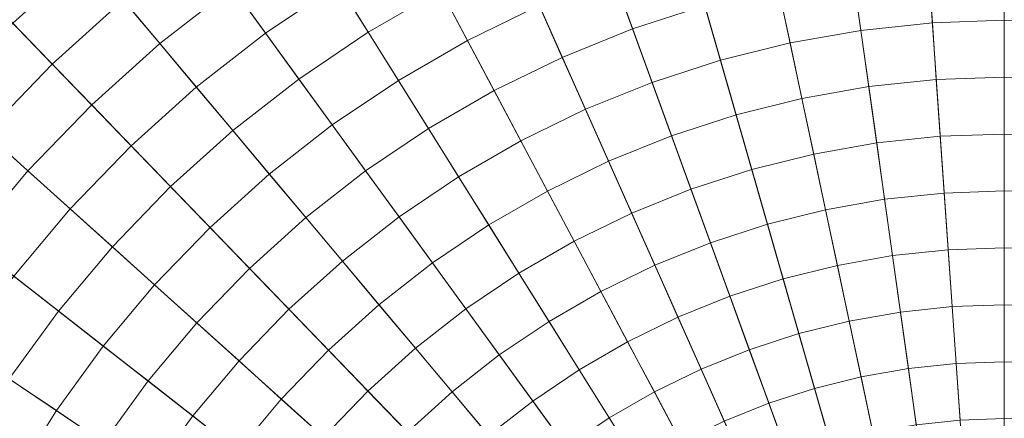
# Model space of a CAD drawing. Header units: centimetres. Extents: x -3.01 to 4.18, y -6.48 to 0.72.
# Tile 249 of 256: x 0.08 to 0.59, y -2.56 to -2.35. Entities that reach past the tile are written whole.
import ezdxf

# ---------------------------------------------------------------- set-up
doc = ezdxf.new("R2010")
doc.units = ezdxf.units.CM
doc.header["$LTSCALE"] = 2.54
doc.layers.add('Lucido design-1', color=7, linetype='Continuous')

# ---------------------------------------------------------------- blocks, each defined once
blk = doc.blocks.new('Gruppo-1')
at = {"color": 142, "linetype": 'Continuous', "lineweight": 9}
for points in [[(0.58636, -1.88146, -14.60843), (0.51664, -1.8839, -14.60843), (0.58636, -2.8809, -14.60843), (0.58636, -1.88146, -14.60843)], [(0.58636, -2.8809, -13.70118), (0.51664, -1.8839, -13.70118), (0.58636, -1.88146, -13.70118), (0.58636, -2.8809, -13.70118)], [(0.65608, -1.8839, -14.60843), (0.58636, -1.88146, -14.60843), (0.58636, -2.8809, -14.60843), (0.65608, -1.8839, -14.60843)], [(0.58636, -2.8809, -13.70118), (0.58636, -1.88146, -13.70118), (0.65608, -1.8839, -13.70118), (0.58636, -2.8809, -13.70118)], [(0.51664, -1.8839, -14.60843), (0.44727, -1.89119, -14.60843), (0.58636, -2.8809, -14.60843), (0.51664, -1.8839, -14.60843)], [(0.58636, -2.8809, -13.70118), (0.44727, -1.89119, -13.70118), (0.51664, -1.8839, -13.70118), (0.58636, -2.8809, -13.70118)], [(0.44727, -1.89119, -14.60843), (0.37857, -1.9033, -14.60843), (0.58636, -2.8809, -14.60843), (0.44727, -1.89119, -14.60843)], [(0.58636, -2.8809, -13.70118), (0.37857, -1.9033, -13.70118), (0.44727, -1.89119, -13.70118), (0.58636, -2.8809, -13.70118)], [(0.37857, -1.9033, -14.60843), (0.31088, -1.92018, -14.60843), (0.58636, -2.8809, -14.60843), (0.37857, -1.9033, -14.60843)], [(0.58636, -2.8809, -13.70118), (0.31088, -1.92018, -13.70118), (0.37857, -1.9033, -13.70118), (0.58636, -2.8809, -13.70118)], [(0.31088, -1.92018, -14.60843), (0.24453, -1.94174, -14.60843), (0.58636, -2.8809, -14.60843), (0.31088, -1.92018, -14.60843)], [(0.58636, -2.8809, -13.70118), (0.24453, -1.94174, -13.70118), (0.31088, -1.92018, -13.70118), (0.58636, -2.8809, -13.70118)], [(0.24453, -1.94174, -14.60843), (0.17985, -1.96787, -14.60843), (0.58636, -2.8809, -14.60843), (0.24453, -1.94174, -14.60843)], [(0.58636, -2.8809, -13.70118), (0.17985, -1.96787, -13.70118), (0.24453, -1.94174, -13.70118), (0.58636, -2.8809, -13.70118)], [(0.17985, -1.96787, -14.60843), (0.11715, -1.99845, -14.60843), (0.58636, -2.8809, -14.60843), (0.17985, -1.96787, -14.60843)], [(0.58636, -2.8809, -13.70118), (0.11715, -1.99845, -13.70118), (0.17985, -1.96787, -13.70118), (0.58636, -2.8809, -13.70118)], [(0.11715, -1.99845, -14.60843), (0.05674, -2.03333, -14.60843), (0.58636, -2.8809, -14.60843), (0.11715, -1.99845, -14.60843)], [(0.58636, -2.8809, -13.70118), (0.05674, -2.03333, -13.70118), (0.11715, -1.99845, -13.70118), (0.58636, -2.8809, -13.70118)], [(0.05674, -2.03333, -14.60843), (-0.00109, -2.07234, -14.60843), (0.58636, -2.8809, -14.60843), (0.05674, -2.03333, -14.60843)], [(0.58636, -2.8809, -13.70118), (-0.00109, -2.07234, -13.70118), (0.05674, -2.03333, -13.70118), (0.58636, -2.8809, -13.70118)], [(-0.00109, -2.07234, -14.60843), (-0.05606, -2.11529, -14.60843), (0.58636, -2.8809, -14.60843), (-0.00109, -2.07234, -14.60843)], [(0.58636, -2.8809, -13.70118), (-0.05606, -2.11529, -13.70118), (-0.00109, -2.07234, -13.70118), (0.58636, -2.8809, -13.70118)], [(-0.05606, -2.11529, -14.60843), (-0.1079, -2.16196, -14.60843), (0.58636, -2.8809, -14.60843), (-0.05606, -2.11529, -14.60843)], [(0.58636, -2.8809, -13.70118), (-0.1079, -2.16196, -13.70118), (-0.05606, -2.11529, -13.70118), (0.58636, -2.8809, -13.70118)], [(-0.1079, -2.16196, -14.60843), (-0.15636, -2.21215, -14.60843), (0.58636, -2.8809, -14.60843), (-0.1079, -2.16196, -14.60843)], [(0.58636, -2.8809, -13.70118), (-0.15636, -2.21215, -13.70118), (-0.1079, -2.16196, -13.70118), (0.58636, -2.8809, -13.70118)], [(-0.15636, -2.21215, -14.60843), (-0.2012, -2.26558, -14.60843), (0.58636, -2.8809, -14.60843), (-0.15636, -2.21215, -14.60843)], [(0.58636, -2.8809, -13.70118), (-0.2012, -2.26558, -13.70118), (-0.15636, -2.21215, -13.70118), (0.58636, -2.8809, -13.70118)], [(-0.2012, -2.26558, -14.60843), (-0.24221, -2.32202, -14.60843), (0.58636, -2.8809, -14.60843), (-0.2012, -2.26558, -14.60843)], [(0.58636, -2.8809, -13.70118), (-0.24221, -2.32202, -13.70118), (-0.2012, -2.26558, -13.70118), (0.58636, -2.8809, -13.70118)], [(-0.24221, -2.32202, -14.60843), (-0.27917, -2.38118, -14.60843), (0.58636, -2.8809, -14.60843), (-0.24221, -2.32202, -14.60843)], [(0.58636, -2.8809, -13.70118), (-0.27917, -2.38118, -13.70118), (-0.24221, -2.32202, -13.70118), (0.58636, -2.8809, -13.70118)]]:
    blk.add_polyline3d(points, dxfattribs=at)
for points in [[(0.58636, 0.71773, -13.70234), (0.33533, 0.70896, -13.70234), (0.58621, -2.87874, -13.70234), (0.58636, -2.87874, -13.70234)], [(0.83739, 0.70896, -13.70234), (0.58636, 0.71773, -13.70234), (0.58636, -2.87874, -13.70234), (0.58651, -2.87874, -13.70234)], [(0.33533, 0.70896, -13.70234), (0.08553, 0.68271, -13.70234), (0.58606, -2.87876, -13.70234), (0.58621, -2.87874, -13.70234)], [(0.08553, 0.68271, -13.70234), (-0.16184, 0.63909, -13.70234), (0.58591, -2.87878, -13.70234), (0.58606, -2.87876, -13.70234)], [(-0.16184, 0.63909, -13.70234), (-0.40555, 0.57832, -13.70234), (0.58577, -2.87882, -13.70234), (0.58591, -2.87878, -13.70234)], [(-0.40555, 0.57832, -13.70234), (-0.64444, 0.5007, -13.70234), (0.58562, -2.87887, -13.70234), (0.58577, -2.87882, -13.70234)], [(-0.64444, 0.5007, -13.70234), (-0.87733, 0.40661, -13.70234), (0.58548, -2.87892, -13.70234), (0.58562, -2.87887, -13.70234)], [(-0.87733, 0.40661, -13.70234), (-1.10309, 0.2965, -13.70234), (0.58535, -2.87899, -13.70234), (0.58548, -2.87892, -13.70234)], [(-1.10309, 0.2965, -13.70234), (-1.32062, 0.17091, -13.70234), (0.58522, -2.87906, -13.70234), (0.58535, -2.87899, -13.70234)], [(-1.32062, 0.17091, -13.70234), (-1.52886, 0.03045, -13.70234), (0.58509, -2.87915, -13.70234), (0.58522, -2.87906, -13.70234)], [(-1.52886, 0.03045, -13.70234), (-1.72679, -0.12419, -13.70234), (0.58497, -2.87924, -13.70234), (0.58509, -2.87915, -13.70234)], [(-1.72679, -0.12419, -13.70234), (-1.91345, -0.29226, -13.70234), (0.58486, -2.87934, -13.70234), (0.58497, -2.87924, -13.70234)], [(-1.91345, -0.29226, -13.70234), (-2.08794, -0.47295, -13.70234), (0.58475, -2.87945, -13.70234), (0.58486, -2.87934, -13.70234)], [(-2.08794, -0.47295, -13.70234), (-2.24939, -0.66536, -13.70234), (0.58466, -2.87957, -13.70234), (0.58475, -2.87945, -13.70234)], [(-2.24939, -0.66536, -13.70234), (-2.39704, -0.86857, -13.70234), (0.58457, -2.87969, -13.70234), (0.58466, -2.87957, -13.70234)], [(-2.39704, -0.86857, -13.70234), (-2.53014, -1.08159, -13.70234), (0.58449, -2.87982, -13.70234), (0.58457, -2.87969, -13.70234)], [(-2.53014, -1.08159, -13.70234), (-2.64806, -1.30336, -13.70234), (0.58442, -2.87995, -13.70234), (0.58449, -2.87982, -13.70234)], [(-2.64806, -1.30336, -13.70234), (-2.75023, -1.53283, -13.70234), (0.58436, -2.88009, -13.70234), (0.58442, -2.87995, -13.70234)], [(-2.75023, -1.53283, -13.70234), (-2.83614, -1.76886, -13.70234), (0.58431, -2.88023, -13.70234), (0.58436, -2.88009, -13.70234)], [(-2.83614, -1.76886, -13.70234), (-2.90537, -2.01031, -13.70234), (0.58426, -2.88038, -13.70234), (0.58431, -2.88023, -13.70234)], [(-2.90537, -2.01031, -13.70234), (-2.95759, -2.256, -13.70234), (0.58423, -2.88052, -13.70234), (0.58426, -2.88038, -13.70234)], [(-2.95759, -2.256, -13.70234), (-2.99255, -2.50474, -13.70234), (0.58421, -2.88067, -13.70234), (0.58423, -2.88052, -13.70234)], [(0.1172, -2.32177, -12.63807), (0.07934, -2.35586, -12.63807), (0.05919, -2.335, -12.64122), (0.09856, -2.29955, -12.64122)], [(0.24573, -2.33577, -12.62922), (0.20853, -2.36086, -12.62922), (0.19146, -2.33737, -12.63207), (0.23034, -2.31114, -12.63207)], [(0.19146, -2.33737, -12.63207), (0.15451, -2.36624, -12.63207), (0.13585, -2.344, -12.63502), (0.1744, -2.31388, -12.63502)], [(0.29822, -2.33898, -12.62648), (0.26112, -2.3604, -12.62648), (0.24573, -2.33577, -12.62922), (0.28458, -2.31334, -12.62922)], [(0.34854, -2.34675, -12.62383), (0.31186, -2.36464, -12.62383), (0.29822, -2.33898, -12.62648), (0.33672, -2.3202, -12.62648)], [(0.43321, -2.34678, -12.62129), (0.39632, -2.35877, -12.62129), (0.38638, -2.33146, -12.62383), (0.4252, -2.31885, -12.62383)], [(0.13585, -2.344, -12.63502), (0.0995, -2.37674, -12.63502), (0.07934, -2.35586, -12.63807), (0.1172, -2.32177, -12.63807)], [(0.58636, -2.35433, -12.61884), (0.54963, -2.35562, -12.61884), (0.5476, -2.32661, -12.62129), (0.58636, -2.32526, -12.62129)], [(0.62309, -2.35562, -12.61884), (0.58636, -2.35433, -12.61884), (0.58636, -2.32526, -12.62129), (0.62512, -2.32661, -12.62129)], [(0.39632, -2.35877, -12.62129), (0.36036, -2.3733, -12.62129), (0.34854, -2.34675, -12.62383), (0.38638, -2.33146, -12.62383)], [(0.51308, -2.35946, -12.61884), (0.47688, -2.36584, -12.61884), (0.47084, -2.3374, -12.62129), (0.50903, -2.33067, -12.62129)], [(0.54963, -2.35562, -12.61884), (0.51308, -2.35946, -12.61884), (0.50903, -2.33067, -12.62129), (0.5476, -2.32661, -12.62129)], [(0.26112, -2.3604, -12.62648), (0.2256, -2.38436, -12.62648), (0.20853, -2.36086, -12.62922), (0.24573, -2.33577, -12.62922)], [(0.20853, -2.36086, -12.62922), (0.17317, -2.38848, -12.62922), (0.15451, -2.36624, -12.63207), (0.19146, -2.33737, -12.63207)], [(0.31186, -2.36464, -12.62383), (0.27652, -2.38504, -12.62383), (0.26112, -2.3604, -12.62648), (0.29822, -2.33898, -12.62648)], [(0.47688, -2.36584, -12.61884), (0.44122, -2.37473, -12.61884), (0.43321, -2.34678, -12.62129), (0.47084, -2.3374, -12.62129)], [(0.15451, -2.36624, -12.63207), (0.11966, -2.39762, -12.63207), (0.0995, -2.37674, -12.63502), (0.13585, -2.344, -12.63502)], [(0.36036, -2.3733, -12.62129), (0.3255, -2.3903, -12.62129), (0.31186, -2.36464, -12.62383), (0.34854, -2.34675, -12.62383)], [(0.44122, -2.37473, -12.61884), (0.40627, -2.38609, -12.61884), (0.39632, -2.35877, -12.62129), (0.43321, -2.34678, -12.62129)], [(0.0995, -2.37674, -12.63502), (0.06551, -2.41193, -12.63502), (0.04395, -2.39251, -12.63807), (0.07934, -2.35586, -12.63807)], [(0.55166, -2.38463, -12.6165), (0.51712, -2.38826, -12.6165), (0.51308, -2.35946, -12.61884), (0.54963, -2.35562, -12.61884)], [(0.58636, -2.38342, -12.6165), (0.55166, -2.38463, -12.6165), (0.54963, -2.35562, -12.61884), (0.58636, -2.35433, -12.61884)], [(0.62106, -2.38463, -12.6165), (0.58636, -2.38342, -12.6165), (0.58636, -2.35433, -12.61884), (0.62309, -2.35562, -12.61884)], [(0.2256, -2.38436, -12.62648), (0.19184, -2.41073, -12.62648), (0.17317, -2.38848, -12.62922), (0.20853, -2.36086, -12.62922)], [(0.27652, -2.38504, -12.62383), (0.24268, -2.40786, -12.62383), (0.2256, -2.38436, -12.62648), (0.26112, -2.3604, -12.62648)], [(0.40627, -2.38609, -12.61884), (0.37219, -2.39986, -12.61884), (0.36036, -2.3733, -12.62129), (0.39632, -2.35877, -12.62129)], [(0.51712, -2.38826, -12.6165), (0.48293, -2.39429, -12.6165), (0.47688, -2.36584, -12.61884), (0.51308, -2.35946, -12.61884)], [(0.17317, -2.38848, -12.62922), (0.13983, -2.4185, -12.62922), (0.11966, -2.39762, -12.63207), (0.15451, -2.36624, -12.63207)], [(0.3255, -2.3903, -12.62129), (0.29192, -2.40969, -12.62129), (0.27652, -2.38504, -12.62383), (0.31186, -2.36464, -12.62383)], [(0.48293, -2.39429, -12.6165), (0.44924, -2.40269, -12.6165), (0.44122, -2.37473, -12.61884), (0.47688, -2.36584, -12.61884)], [(0.11966, -2.39762, -12.63207), (0.08709, -2.43135, -12.63207), (0.06551, -2.41193, -12.63502), (0.0995, -2.37674, -12.63502)], [(0.37219, -2.39986, -12.61884), (0.33915, -2.41597, -12.61884), (0.3255, -2.3903, -12.62129), (0.36036, -2.3733, -12.62129)], [(0.44924, -2.40269, -12.6165), (0.41621, -2.41342, -12.6165), (0.40627, -2.38609, -12.61884), (0.44122, -2.37473, -12.61884)], [(0.24268, -2.40786, -12.62383), (0.21052, -2.43299, -12.62383), (0.19184, -2.41073, -12.62648), (0.2256, -2.38436, -12.62648)], [(0.29192, -2.40969, -12.62129), (0.25977, -2.43138, -12.62129), (0.24268, -2.40786, -12.62383), (0.27652, -2.38504, -12.62383)], [(0.41621, -2.41342, -12.6165), (0.38402, -2.42643, -12.6165), (0.37219, -2.39986, -12.61884), (0.40627, -2.38609, -12.61884)], [(0.55369, -2.41365, -12.61426), (0.52117, -2.41706, -12.61426), (0.51712, -2.38826, -12.6165), (0.55166, -2.38463, -12.6165)], [(0.58636, -2.41251, -12.61426), (0.55369, -2.41365, -12.61426), (0.55166, -2.38463, -12.6165), (0.58636, -2.38342, -12.6165)], [(0.61903, -2.41365, -12.61426), (0.58636, -2.41251, -12.61426), (0.58636, -2.38342, -12.6165), (0.62106, -2.38463, -12.6165)], [(0.19184, -2.41073, -12.62648), (0.16001, -2.4394, -12.62648), (0.13983, -2.4185, -12.62922), (0.17317, -2.38848, -12.62922)], [(0.33915, -2.41597, -12.61884), (0.30732, -2.43435, -12.61884), (0.29192, -2.40969, -12.62129), (0.3255, -2.3903, -12.62129)], [(0.52117, -2.41706, -12.61426), (0.48898, -2.42274, -12.61426), (0.48293, -2.39429, -12.6165), (0.51712, -2.38826, -12.6165)], [(0.48898, -2.42274, -12.61426), (0.45725, -2.43065, -12.61426), (0.44924, -2.40269, -12.6165), (0.48293, -2.39429, -12.6165)], [(0.13983, -2.4185, -12.62922), (0.10866, -2.45078, -12.62922), (0.08709, -2.43135, -12.63207), (0.11966, -2.39762, -12.63207)], [(0.38402, -2.42643, -12.6165), (0.35281, -2.44165, -12.6165), (0.33915, -2.41597, -12.61884), (0.37219, -2.39986, -12.61884)], [(0.45725, -2.43065, -12.61426), (0.42616, -2.44075, -12.61426), (0.41621, -2.41342, -12.6165), (0.44924, -2.40269, -12.6165)], [(0.08709, -2.43135, -12.63207), (0.05694, -2.46727, -12.63207), (0.03407, -2.4494, -12.63502), (0.06551, -2.41193, -12.63502)], [(0.21052, -2.43299, -12.62383), (0.18019, -2.4603, -12.62383), (0.16001, -2.4394, -12.62648), (0.19184, -2.41073, -12.62648)], [(0.25977, -2.43138, -12.62129), (0.2292, -2.45525, -12.62129), (0.21052, -2.43299, -12.62383), (0.24268, -2.40786, -12.62383)], [(0.30732, -2.43435, -12.61884), (0.27685, -2.4549, -12.61884), (0.25977, -2.43138, -12.62129), (0.29192, -2.40969, -12.62129)], [(0.35281, -2.44165, -12.6165), (0.32274, -2.45901, -12.6165), (0.30732, -2.43435, -12.61884), (0.33915, -2.41597, -12.61884)], [(0.42616, -2.44075, -12.61426), (0.39585, -2.453, -12.61426), (0.38402, -2.42643, -12.6165), (0.41621, -2.41342, -12.6165)], [(0.52522, -2.44588, -12.61211), (0.49503, -2.4512, -12.61211), (0.48898, -2.42274, -12.61426), (0.52117, -2.41706, -12.61426)], [(0.55572, -2.44267, -12.61211), (0.52522, -2.44588, -12.61211), (0.52117, -2.41706, -12.61426), (0.55369, -2.41365, -12.61426)], [(0.58636, -2.4416, -12.61211), (0.55572, -2.44267, -12.61211), (0.55369, -2.41365, -12.61426), (0.58636, -2.41251, -12.61426)], [(0.617, -2.44267, -12.61211), (0.58636, -2.4416, -12.61211), (0.58636, -2.41251, -12.61426), (0.61903, -2.41365, -12.61426)], [(0.16001, -2.4394, -12.62648), (0.13025, -2.47021, -12.62648), (0.10866, -2.45078, -12.62922), (0.13983, -2.4185, -12.62922)], [(0.39585, -2.453, -12.61426), (0.36646, -2.46733, -12.61426), (0.35281, -2.44165, -12.6165), (0.38402, -2.42643, -12.6165)], [(0.49503, -2.4512, -12.61211), (0.46527, -2.45862, -12.61211), (0.45725, -2.43065, -12.61426), (0.48898, -2.42274, -12.61426)], [(0.10866, -2.45078, -12.62922), (0.07982, -2.48515, -12.62922), (0.05694, -2.46727, -12.63207), (0.08709, -2.43135, -12.63207)], [(0.27685, -2.4549, -12.61884), (0.24789, -2.47753, -12.61884), (0.2292, -2.45525, -12.62129), (0.25977, -2.43138, -12.62129)], [(0.46527, -2.45862, -12.61211), (0.43611, -2.4681, -12.61211), (0.42616, -2.44075, -12.61426), (0.45725, -2.43065, -12.61426)], [(0.2292, -2.45525, -12.62129), (0.20038, -2.48121, -12.62129), (0.18019, -2.4603, -12.62383), (0.21052, -2.43299, -12.62383)], [(0.32274, -2.45901, -12.6165), (0.29395, -2.47843, -12.6165), (0.27685, -2.4549, -12.61884), (0.30732, -2.43435, -12.61884)], [(0.18019, -2.4603, -12.62383), (0.15184, -2.48966, -12.62383), (0.13025, -2.47021, -12.62648), (0.16001, -2.4394, -12.62648)], [(0.36646, -2.46733, -12.61426), (0.33815, -2.48368, -12.61426), (0.32274, -2.45901, -12.6165), (0.35281, -2.44165, -12.6165)], [(0.43611, -2.4681, -12.61211), (0.40768, -2.47958, -12.61211), (0.39585, -2.453, -12.61426), (0.42616, -2.44075, -12.61426)], [(0.58636, -2.47071, -12.61007), (0.55775, -2.47171, -12.61007), (0.55572, -2.44267, -12.61211), (0.58636, -2.4416, -12.61211)], [(0.61497, -2.47171, -12.61007), (0.58636, -2.47071, -12.61007), (0.58636, -2.4416, -12.61211), (0.617, -2.44267, -12.61211)], [(0.52927, -2.4747, -12.61007), (0.50108, -2.47967, -12.61007), (0.49503, -2.4512, -12.61211), (0.52522, -2.44588, -12.61211)], [(0.55775, -2.47171, -12.61007), (0.52927, -2.4747, -12.61007), (0.52522, -2.44588, -12.61211), (0.55572, -2.44267, -12.61211)], [(0.13025, -2.47021, -12.62648), (0.10271, -2.50303, -12.62648), (0.07982, -2.48515, -12.62922), (0.10866, -2.45078, -12.62922)], [(0.50108, -2.47967, -12.61007), (0.4733, -2.4866, -12.61007), (0.46527, -2.45862, -12.61211), (0.49503, -2.4512, -12.61211)], [(0.24789, -2.47753, -12.61884), (0.22058, -2.50212, -12.61884), (0.20038, -2.48121, -12.62129), (0.2292, -2.45525, -12.62129)], [(0.29395, -2.47843, -12.6165), (0.26659, -2.4998, -12.6165), (0.24789, -2.47753, -12.61884), (0.27685, -2.4549, -12.61884)], [(0.40768, -2.47958, -12.61211), (0.38012, -2.49302, -12.61211), (0.36646, -2.46733, -12.61426), (0.39585, -2.453, -12.61426)], [(0.20038, -2.48121, -12.62129), (0.17344, -2.5091, -12.62129), (0.15184, -2.48966, -12.62383), (0.18019, -2.4603, -12.62383)], [(0.33815, -2.48368, -12.61426), (0.31105, -2.50196, -12.61426), (0.29395, -2.47843, -12.6165), (0.32274, -2.45901, -12.6165)], [(0.4733, -2.4866, -12.61007), (0.44607, -2.49544, -12.61007), (0.43611, -2.4681, -12.61211), (0.46527, -2.45862, -12.61211)], [(0.38012, -2.49302, -12.61211), (0.35357, -2.50835, -12.61211), (0.33815, -2.48368, -12.61426), (0.36646, -2.46733, -12.61426)], [(0.15184, -2.48966, -12.62383), (0.12561, -2.52092, -12.62383), (0.10271, -2.50303, -12.62648), (0.13025, -2.47021, -12.62648)], [(0.44607, -2.49544, -12.61007), (0.41952, -2.50617, -12.61007), (0.40768, -2.47958, -12.61211), (0.43611, -2.4681, -12.61211)], [(0.55978, -2.50075, -12.60813), (0.53333, -2.50353, -12.60813), (0.52927, -2.4747, -12.61007), (0.55775, -2.47171, -12.61007)], [(0.58636, -2.49982, -12.60813), (0.55978, -2.50075, -12.60813), (0.55775, -2.47171, -12.61007), (0.58636, -2.47071, -12.61007)], [(0.61294, -2.50075, -12.60813), (0.58636, -2.49982, -12.60813), (0.58636, -2.47071, -12.61007), (0.61497, -2.47171, -12.61007)], [(0.26659, -2.4998, -12.6165), (0.24078, -2.52304, -12.6165), (0.22058, -2.50212, -12.61884), (0.24789, -2.47753, -12.61884)], [(0.53333, -2.50353, -12.60813), (0.50713, -2.50815, -12.60813), (0.50108, -2.47967, -12.61007), (0.52927, -2.4747, -12.61007)], [(0.22058, -2.50212, -12.61884), (0.19505, -2.52856, -12.61884), (0.17344, -2.5091, -12.62129), (0.20038, -2.48121, -12.62129)], [(0.31105, -2.50196, -12.61426), (0.28528, -2.52209, -12.61426), (0.26659, -2.4998, -12.6165), (0.29395, -2.47843, -12.6165)], [(0.41952, -2.50617, -12.61007), (0.39379, -2.51872, -12.61007), (0.38012, -2.49302, -12.61211), (0.40768, -2.47958, -12.61211)], [(0.50713, -2.50815, -12.60813), (0.48132, -2.51458, -12.60813), (0.4733, -2.4866, -12.61007), (0.50108, -2.47967, -12.61007)], [(0.10271, -2.50303, -12.62648), (0.07753, -2.53769, -12.62648), (0.05345, -2.52145, -12.62922), (0.07982, -2.48515, -12.62922)], [(0.35357, -2.50835, -12.61211), (0.32815, -2.5255, -12.61211), (0.31105, -2.50196, -12.61426), (0.33815, -2.48368, -12.61426)], [(0.48132, -2.51458, -12.60813), (0.45602, -2.5228, -12.60813), (0.44607, -2.49544, -12.61007), (0.4733, -2.4866, -12.61007)], [(0.17344, -2.5091, -12.62129), (0.14851, -2.53881, -12.62129), (0.12561, -2.52092, -12.62383), (0.15184, -2.48966, -12.62383)], [(0.39379, -2.51872, -12.61007), (0.36899, -2.53304, -12.61007), (0.35357, -2.50835, -12.61211), (0.38012, -2.49302, -12.61211)], [(0.45602, -2.5228, -12.60813), (0.43136, -2.53276, -12.60813), (0.41952, -2.50617, -12.61007), (0.44607, -2.49544, -12.61007)], [(0.24078, -2.52304, -12.6165), (0.21666, -2.54802, -12.6165), (0.19505, -2.52856, -12.61884), (0.22058, -2.50212, -12.61884)], [(0.28528, -2.52209, -12.61426), (0.26099, -2.54396, -12.61426), (0.24078, -2.52304, -12.6165), (0.26659, -2.4998, -12.6165)], [(0.32815, -2.5255, -12.61211), (0.30399, -2.54438, -12.61211), (0.28528, -2.52209, -12.61426), (0.31105, -2.50196, -12.61426)], [(0.56181, -2.52979, -12.60629), (0.53738, -2.53236, -12.60629), (0.53333, -2.50353, -12.60813), (0.55978, -2.50075, -12.60813)], [(0.58636, -2.52894, -12.60629), (0.56181, -2.52979, -12.60629), (0.55978, -2.50075, -12.60813), (0.58636, -2.49982, -12.60813)], [(0.61091, -2.52979, -12.60629), (0.58636, -2.52894, -12.60629), (0.58636, -2.49982, -12.60813), (0.61294, -2.50075, -12.60813)], [(-2.99255, -2.50474, -13.70234), (-3.01007, -2.75531, -13.70234), (0.5842, -2.88082, -13.70234), (0.58421, -2.88067, -13.70234)], [(0.12561, -2.52092, -12.62383), (0.10162, -2.55394, -12.62383), (0.07753, -2.53769, -12.62648), (0.10271, -2.50303, -12.62648)], [(0.43136, -2.53276, -12.60813), (0.40746, -2.54442, -12.60813), (0.39379, -2.51872, -12.61007), (0.41952, -2.50617, -12.61007)], [(0.53738, -2.53236, -12.60629), (0.51318, -2.53663, -12.60629), (0.50713, -2.50815, -12.60813), (0.53333, -2.50353, -12.60813)], [(0.19505, -2.52856, -12.61884), (0.17142, -2.55671, -12.61884), (0.14851, -2.53881, -12.62129), (0.17344, -2.5091, -12.62129)], [(0.36899, -2.53304, -12.61007), (0.34526, -2.54905, -12.61007), (0.32815, -2.5255, -12.61211), (0.35357, -2.50835, -12.61211)], [(0.51318, -2.53663, -12.60629), (0.48935, -2.54257, -12.60629), (0.48132, -2.51458, -12.60813), (0.50713, -2.50815, -12.60813)], [(0.48935, -2.54257, -12.60629), (0.46598, -2.55016, -12.60629), (0.45602, -2.5228, -12.60813), (0.48132, -2.51458, -12.60813)], [(0.14851, -2.53881, -12.62129), (0.12572, -2.57019, -12.62129), (0.10162, -2.55394, -12.62383), (0.12561, -2.52092, -12.62383)], [(0.30399, -2.54438, -12.61211), (0.2812, -2.5649, -12.61211), (0.26099, -2.54396, -12.61426), (0.28528, -2.52209, -12.61426)], [(0.40746, -2.54442, -12.60813), (0.38442, -2.55772, -12.60813), (0.36899, -2.53304, -12.61007), (0.39379, -2.51872, -12.61007)], [(0.46598, -2.55016, -12.60629), (0.44321, -2.55937, -12.60629), (0.43136, -2.53276, -12.60813), (0.45602, -2.5228, -12.60813)], [(0.26099, -2.54396, -12.61426), (0.23828, -2.56748, -12.61426), (0.21666, -2.54802, -12.6165), (0.24078, -2.52304, -12.6165)], [(0.34526, -2.54905, -12.61007), (0.3227, -2.56667, -12.61007), (0.30399, -2.54438, -12.61211), (0.32815, -2.5255, -12.61211)], [(0.21666, -2.54802, -12.6165), (0.19434, -2.57462, -12.6165), (0.17142, -2.55671, -12.61884), (0.19505, -2.52856, -12.61884)], [(0.38442, -2.55772, -12.60813), (0.36237, -2.5726, -12.60813), (0.34526, -2.54905, -12.61007), (0.36899, -2.53304, -12.61007)], [(0.44321, -2.55937, -12.60629), (0.42113, -2.57013, -12.60629), (0.40746, -2.54442, -12.60813), (0.43136, -2.53276, -12.60813)], [(0.54143, -2.5612, -12.60456), (0.51924, -2.56512, -12.60456), (0.51318, -2.53663, -12.60629), (0.53738, -2.53236, -12.60629)], [(0.56384, -2.55885, -12.60456), (0.54143, -2.5612, -12.60456), (0.53738, -2.53236, -12.60629), (0.56181, -2.52979, -12.60629)], [(0.58636, -2.55806, -12.60456), (0.56384, -2.55885, -12.60456), (0.56181, -2.52979, -12.60629), (0.58636, -2.52894, -12.60629)], [(0.60888, -2.55885, -12.60456), (0.58636, -2.55806, -12.60456), (0.58636, -2.52894, -12.60629), (0.61091, -2.52979, -12.60629)], [(0.10162, -2.55394, -12.62383), (0.07999, -2.58855, -12.62383), (0.05483, -2.57402, -12.62648), (0.07753, -2.53769, -12.62648)], [(0.51924, -2.56512, -12.60456), (0.49738, -2.57057, -12.60456), (0.48935, -2.54257, -12.60629), (0.51318, -2.53663, -12.60629)], [(0.17142, -2.55671, -12.61884), (0.14982, -2.58645, -12.61884), (0.12572, -2.57019, -12.62129), (0.14851, -2.53881, -12.62129)], [(0.49738, -2.57057, -12.60456), (0.47594, -2.57753, -12.60456), (0.46598, -2.55016, -12.60629), (0.48935, -2.54257, -12.60629)], [(0.23828, -2.56748, -12.61426), (0.21726, -2.59253, -12.61426), (0.19434, -2.57462, -12.6165), (0.21666, -2.54802, -12.6165)], [(0.2812, -2.5649, -12.61211), (0.2599, -2.58695, -12.61211), (0.23828, -2.56748, -12.61426), (0.26099, -2.54396, -12.61426)], [(0.3227, -2.56667, -12.61007), (0.30142, -2.58583, -12.61007), (0.2812, -2.5649, -12.61211), (0.30399, -2.54438, -12.61211)], [(0.42113, -2.57013, -12.60629), (0.39985, -2.58242, -12.60629), (0.38442, -2.55772, -12.60813), (0.40746, -2.54442, -12.60813)], [(0.36237, -2.5726, -12.60813), (0.34141, -2.58897, -12.60813), (0.3227, -2.56667, -12.61007), (0.34526, -2.54905, -12.61007)], [(0.47594, -2.57753, -12.60456), (0.45505, -2.58597, -12.60456), (0.44321, -2.55937, -12.60629), (0.46598, -2.55016, -12.60629)], [(0.12572, -2.57019, -12.62129), (0.10516, -2.60308, -12.62129), (0.07999, -2.58855, -12.62383), (0.10162, -2.55394, -12.62383)], [(0.19434, -2.57462, -12.6165), (0.17393, -2.60271, -12.6165), (0.14982, -2.58645, -12.61884), (0.17142, -2.55671, -12.61884)], [(0.39985, -2.58242, -12.60629), (0.37948, -2.59616, -12.60629), (0.36237, -2.5726, -12.60813), (0.38442, -2.55772, -12.60813)]]:
    blk.add_3dface(points, dxfattribs=at)

msp = doc.modelspace()

# ---------------------------------------------------------------- block references
at = {"layer": 'Lucido design-1', "color": 7}
msp.add_blockref('Gruppo-1', (0, 0), dxfattribs=at)

doc.saveas('drawing.dxf')
